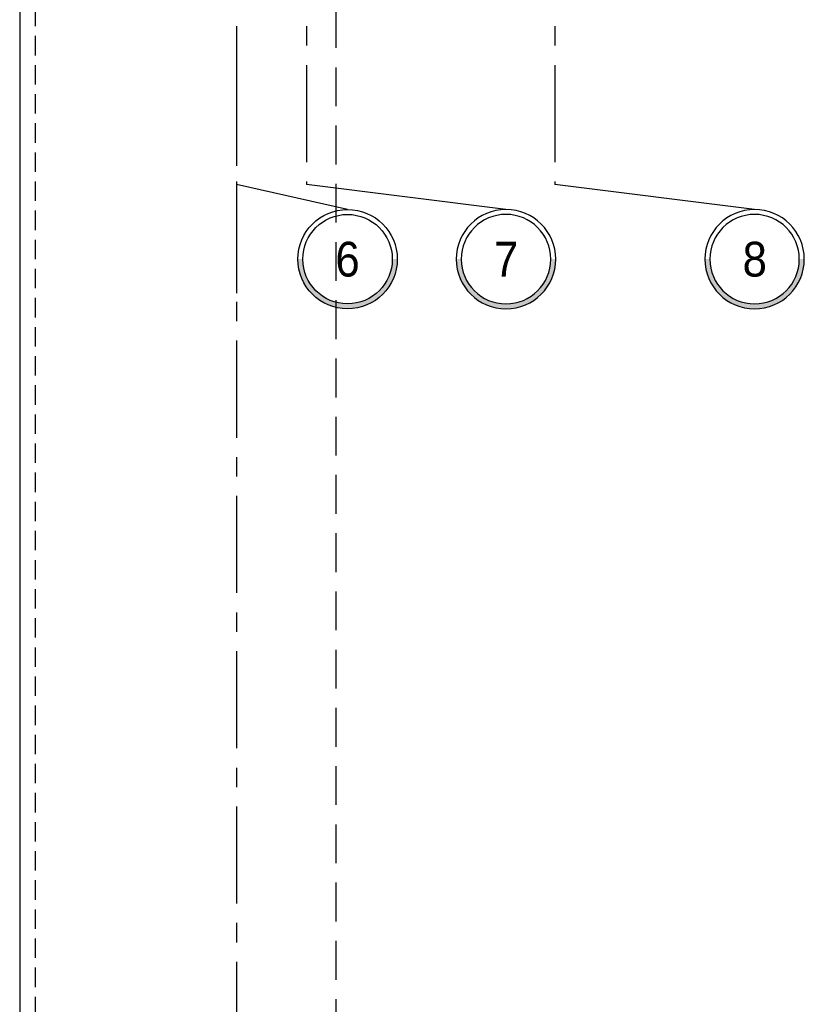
# Model space of a CAD drawing. Extents: x 41755 to 123924, y -112333 to 86187.
# Tile 181 of 256: x 100616 to 101121, y -11484 to -10849. Entities that reach past the tile are written whole.
import ezdxf
from ezdxf.enums import TextEntityAlignment as Align

# ---------------------------------------------------------------- set-up
doc = ezdxf.new("R2010")
doc.units = 0
doc.header["$LTSCALE"] = 50
doc.linetypes.add('CENTER', pattern=[2, 1.25, -0.25, 0.25, -0.25])
doc.linetypes.add('DASHED', pattern=[0.75, 0.5, -0.25])
doc.layers.get('0').update_dxf_attribs({"color": 101, "linetype": 'CONTINUOUS'})
for name, color, linetype in [('Ins-co', 2, 'CONTINUOUS'), ('Os-osie glowne', 1, 'CENTER'), ('Os-osie-opis', 16, 'CONTINUOUS'), ('W-idok pod', 5, 'DASHED')]:
    doc.layers.add(name, color=color, linetype=linetype)
doc.styles.add('dwg_opis duży', font='ARIAL.TTF', dxfattribs={"width": 0.9})

# ---------------------------------------------------------------- blocks, each defined once
blk = doc.blocks.new('_opis_osi_liczbowy')
blk.add_hatch(color=256).paths.add_polyline_path([(32, 32), (32, 28.8, -1), (32, -28.8), (32, -32, 1)])
for radius in [32, 28.8]:
    blk.add_circle((32, 0), radius)
at = {"style": 'dwg_opis duży', "width": 0.9}
blk.add_attdef('AXNAMEH', text='', height=22.4, rotation=90, dxfattribs=at).set_placement((32, 0), align=Align.MIDDLE_CENTER)

msp = doc.modelspace()

# ---------------------------------------------------------------- linework, layer by layer
at = {"layer": 'Ins-co', "linetype": 'DASHED', "ltscale": 0.5}
msp.add_line((100626.466, -10316.139), (100626.466, -15883.124), dxfattribs=at)
at = {"layer": 'Ins-co'}
msp.add_line((100616.466, -10328.449), (100616.466, -15883.124), dxfattribs=at)
at = {"layer": 'Os-osie glowne'}
for points in [[(100755.966, -4978.641), (100755.966, -11025.641)], [(100800.966, -4978.641), (100800.966, -10955.641)], [(100960.966, -4978.641), (100960.966, -10955.641)], [(100755.966, -9956.124), (100755.966, -16723.124)]]:
    msp.add_lwpolyline(points, dxfattribs=at)
at = {"layer": 'Os-osie-opis'}
for points in [[(100827.484, -10971.641), (100755.966, -10955.641)], [(100929.453, -10971.641), (100800.966, -10955.641)], [(101089.453, -10971.641), (100960.966, -10955.641)]]:
    msp.add_lwpolyline(points, dxfattribs=at)
at = {"layer": 'W-idok pod'}
msp.add_lwpolyline([(100819.966, -10467.641), (100819.966, -16212.607)], dxfattribs=at)

# ---------------------------------------------------------------- block references
at = {"layer": 'Os-osie-opis', "rotation": 270}
msp.add_blockref('_opis_osi_liczbowy', (100827.484, -10971.641), dxfattribs=at).add_auto_attribs({'AXNAMEH': '6'})
at = {"layer": 'Os-osie-opis'}
ref = msp.add_blockref('_opis_osi_liczbowy', (100929.453, -10971.641), dxfattribs=dict(at, xscale=-1, rotation=89.99999999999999))
ref.add_attrib('AXNAMEH', '7', dxfattribs={"layer": '0', "height": 22.4, "style": 'dwg_opis duży', "width": 0.9}).set_placement((100929.563, -11003.641), align=Align.MIDDLE_CENTER)
ref = msp.add_blockref('_opis_osi_liczbowy', (101089.453, -10971.641), dxfattribs=dict(at, xscale=-1, rotation=89.99999999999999))
ref.add_attrib('AXNAMEH', '8', dxfattribs={"layer": '0', "height": 22.4, "style": 'dwg_opis duży', "width": 0.9}).set_placement((101089.563, -11003.641), align=Align.MIDDLE_CENTER)

doc.saveas('drawing.dxf')
